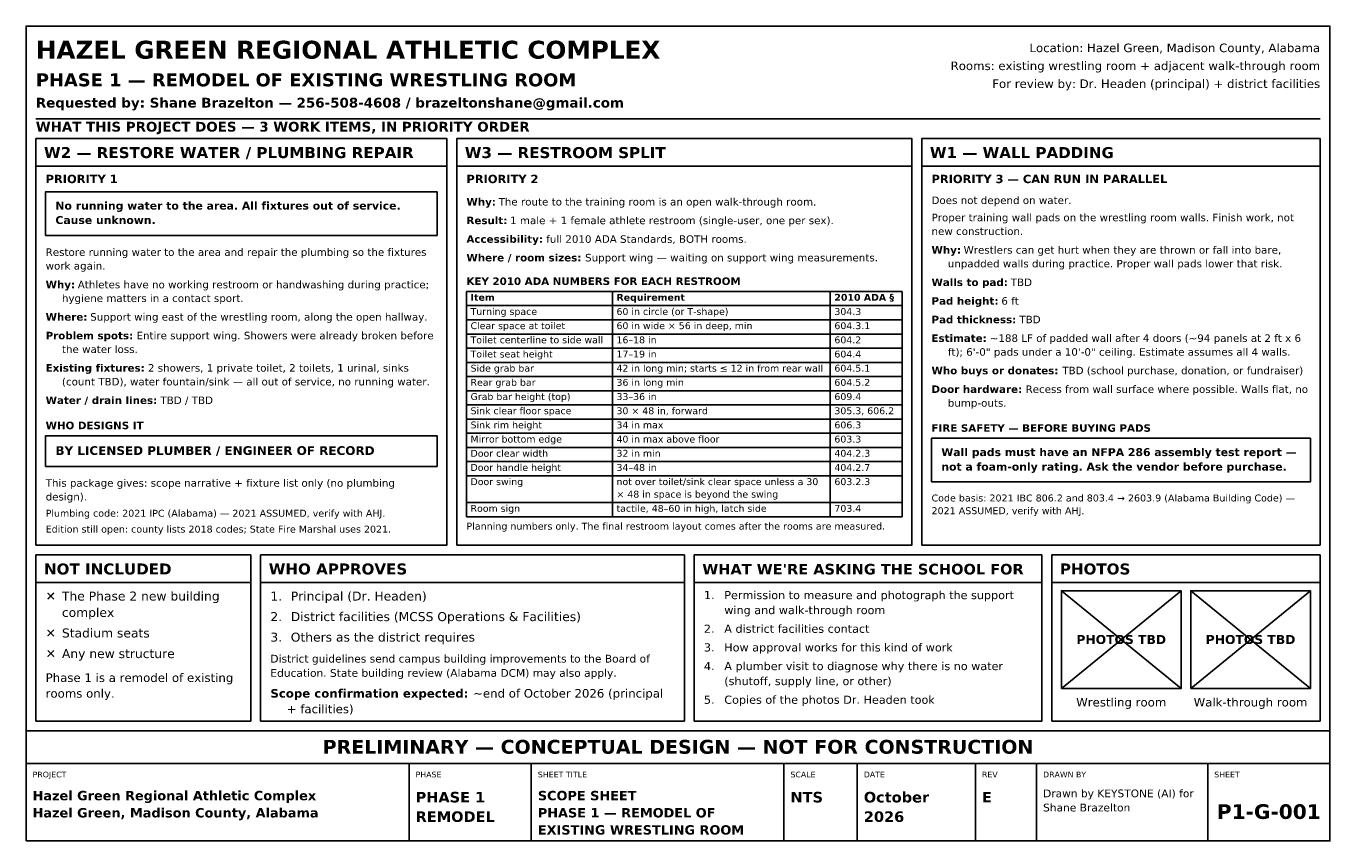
# Model space of a CAD drawing. Header units: inches. Extents: x 0.5 to 16.5, y 0.5 to 10.5.
import ezdxf
from ezdxf.enums import TextEntityAlignment as Align

# ---------------------------------------------------------------- set-up
doc = ezdxf.new("R2010")
doc.units = ezdxf.units.IN
doc.header["$MEASUREMENT"] = 0
doc.layers.add('A-ANNO-TEXT', color=7, linetype='Continuous')
doc.layers.add('G-ANNO-TTLB', color=7, linetype='Continuous')
doc.styles.add('KS-BOLD', font='DejaVuSans-Bold.ttf')
doc.styles.add('KS-REG', font='DejaVuSans.ttf')

msp = doc.modelspace()

# ---------------------------------------------------------------- linework, layer by layer
at = {"layer": 'A-ANNO-TEXT'}
for p, q in [((0.62, 9.36), (16.38, 9.36)), ((0.62, 8.78), (5.664, 8.78)), ((5.784, 8.78), (11.371, 8.78)), ((11.491, 8.78), (16.38, 8.78)), ((5.904, 7.243), (11.251, 7.243)), ((5.904, 7.243), (5.904, 4.479)), ((7.695, 7.243), (7.695, 4.479)), ((10.369, 7.243), (10.369, 4.479)), ((11.251, 7.243), (11.251, 4.479)), ((5.904, 7.069), (11.251, 7.069)), ((5.904, 6.895), (11.251, 6.895)), ((5.904, 6.721), (11.251, 6.721)), ((5.904, 6.547), (11.251, 6.547)), ((5.904, 6.373), (11.251, 6.373)), ((5.904, 6.199), (11.251, 6.199)), ((5.904, 6.025), (11.251, 6.025)), ((5.904, 5.851), (11.251, 5.851)), ((5.904, 5.677), (11.251, 5.677)), ((5.904, 5.503), (11.251, 5.503)), ((5.904, 5.329), (11.251, 5.329)), ((5.904, 5.155), (11.251, 5.155)), ((5.904, 4.981), (11.251, 4.981)), ((5.904, 4.653), (11.251, 4.653)), ((5.904, 4.479), (11.251, 4.479)), ((0.62, 3.67), (3.258, 3.67)), ((3.378, 3.67), (8.578, 3.67)), ((8.698, 3.67), (12.966, 3.67)), ((13.086, 3.67), (16.38, 3.67)), ((13.206, 2.37), (14.673, 3.57)), ((13.206, 3.57), (14.673, 2.37)), ((14.793, 2.37), (16.26, 3.57)), ((14.793, 3.57), (16.26, 2.37))]:
    msp.add_line(p, q, dxfattribs=at)
for points in [[(0.62, 4.13), (5.664, 4.13), (5.664, 9.12), (0.62, 9.12)], [(5.784, 4.13), (11.371, 4.13), (11.371, 9.12), (5.784, 9.12)], [(11.491, 4.13), (16.38, 4.13), (16.38, 9.12), (11.491, 9.12)], [(0.74, 7.931), (5.544, 7.931), (5.544, 8.466), (0.74, 8.466)], [(0.74, 5.097), (5.544, 5.097), (5.544, 5.473), (0.74, 5.473)], [(11.611, 4.905), (16.26, 4.905), (16.26, 5.441), (11.611, 5.441)], [(0.62, 1.97), (3.258, 1.97), (3.258, 4.01), (0.62, 4.01)], [(3.378, 1.97), (8.578, 1.97), (8.578, 4.01), (3.378, 4.01)], [(8.698, 1.97), (12.966, 1.97), (12.966, 4.01), (8.698, 4.01)], [(13.086, 1.97), (16.38, 1.97), (16.38, 4.01), (13.086, 4.01)], [(13.206, 2.37), (14.673, 2.37), (14.673, 3.57), (13.206, 3.57)], [(14.793, 2.37), (16.26, 2.37), (16.26, 3.57), (14.793, 3.57)]]:
    msp.add_lwpolyline(points, close=True, dxfattribs=at)
at = {"layer": 'G-ANNO-TTLB'}
for p, q in [((0.5, 1.45), (16.5, 1.45)), ((5.2, 0.5), (5.2, 1.45)), ((6.7, 0.5), (6.7, 1.45)), ((9.8, 0.5), (9.8, 1.45)), ((10.7, 0.5), (10.7, 1.45)), ((12.15, 0.5), (12.15, 1.45)), ((12.9, 0.5), (12.9, 1.45)), ((15, 0.5), (15, 1.45))]:
    msp.add_line(p, q, dxfattribs=at)
for points in [[(0.5, 0.5), (16.5, 0.5), (16.5, 10.5), (0.5, 10.5)], [(0.5, 1.45), (16.5, 1.45), (16.5, 1.85), (0.5, 1.85)]]:
    msp.add_lwpolyline(points, close=True, dxfattribs=at)

# ---------------------------------------------------------------- texts
at = {"layer": 'A-ANNO-TEXT'}
for s, height, style, p in [('HAZEL GREEN REGIONAL ATHLETIC COMPLEX', 0.22, 'KS-BOLD', (0.62, 10.1)), ('PHASE 1 — REMODEL OF EXISTING WRESTLING ROOM', 0.16, 'KS-BOLD', (0.62, 9.76)), ('Requested by: Shane Brazelton — 256-508-4608 / brazeltonshane@gmail.com', 0.12, 'KS-BOLD', (0.62, 9.5)), ('WHAT THIS PROJECT DOES — 3 WORK ITEMS, IN PRIORITY ORDER', 0.12, 'KS-BOLD', (0.62, 9.205)), ('W2 — RESTORE WATER / PLUMBING REPAIR', 0.135, 'KS-BOLD', (0.72, 8.88)), ('W3 — RESTROOM SPLIT', 0.135, 'KS-BOLD', (5.884, 8.88)), ('W1 — WALL PADDING', 0.135, 'KS-BOLD', (11.591, 8.88)), ('PRIORITY 1', 0.102, 'KS-BOLD', (0.74, 8.573)), ('PRIORITY 2', 0.102, 'KS-BOLD', (5.904, 8.573)), ('PRIORITY 3 — CAN RUN IN PARALLEL', 0.102, 'KS-BOLD', (11.611, 8.573)), ('No running water to the area. All fixtures out of service.', 0.097, 'KS-BOLD', (0.86, 8.248)), ('Why:', 0.092, 'KS-BOLD', (5.904, 8.298)), ('The route to the training room is an open walk-through room.', 0.092, 'KS-REG', (6.298, 8.298)), ('Does not depend on water.', 0.092, 'KS-REG', (11.611, 8.316)), ('Cause unknown.', 0.097, 'KS-BOLD', (0.86, 8.071)), ('Result:', 0.092, 'KS-BOLD', (5.904, 8.069)), ('1 male + 1 female athlete restroom (single-user, one per sex).', 0.092, 'KS-REG', (6.44, 8.069)), ('Proper training wall pads on the wrestling room walls. Finish work, not', 0.092, 'KS-REG', (11.611, 8.105)), ('new construction.', 0.092, 'KS-REG', (11.611, 7.936)), ('Accessibility:', 0.092, 'KS-BOLD', (5.904, 7.84)), ('full 2010 ADA Standards, BOTH rooms.', 0.092, 'KS-REG', (6.883, 7.84)), ('Restore running water to the area and repair the plumbing so the fixtures', 0.092, 'KS-REG', (0.74, 7.68)), ('Where / room sizes:', 0.092, 'KS-BOLD', (5.904, 7.612)), ('Support wing — waiting on support wing measurements.', 0.092, 'KS-REG', (7.36, 7.612)), ('Why:', 0.092, 'KS-BOLD', (11.611, 7.707)), ('Wrestlers can get hurt when they are thrown or fall into bare,', 0.092, 'KS-REG', (12.005, 7.707)), ('work again.', 0.092, 'KS-REG', (0.74, 7.512)), ('unpadded walls during practice. Proper wall pads lower that risk.', 0.092, 'KS-REG', (11.811, 7.539)), ('Why:', 0.092, 'KS-BOLD', (0.74, 7.282)), ('Athletes have no working restroom or handwashing during practice;', 0.092, 'KS-REG', (1.134, 7.282)), ('KEY 2010 ADA NUMBERS FOR EACH RESTROOM', 0.092, 'KS-BOLD', (5.904, 7.323)), ('Walls to pad:', 0.092, 'KS-BOLD', (11.611, 7.31)), ('TBD', 0.092, 'KS-REG', (12.583, 7.31)), ('hygiene matters in a contact sport.', 0.092, 'KS-REG', (0.94, 7.114)), ('Item', 0.084, 'KS-BOLD', (5.954, 7.129)), ('Requirement', 0.084, 'KS-BOLD', (7.745, 7.129)), ('2010 ADA §', 0.084, 'KS-BOLD', (10.419, 7.129)), ('Turning space', 0.084, 'KS-REG', (5.954, 6.955)), ('60 in circle (or T-shape)', 0.084, 'KS-REG', (7.745, 6.955)), ('304.3', 0.084, 'KS-REG', (10.419, 6.955)), ('Pad height:', 0.092, 'KS-BOLD', (11.611, 7.081)), ('6 ft', 0.092, 'KS-REG', (12.468, 7.081)), ('Where:', 0.092, 'KS-BOLD', (0.74, 6.885)), ('Support wing east of the wrestling room, along the open hallway.', 0.092, 'KS-REG', (1.287, 6.885)), ('Pad thickness:', 0.092, 'KS-BOLD', (11.611, 6.853)), ('TBD', 0.092, 'KS-REG', (12.689, 6.853)), ('Problem spots:', 0.092, 'KS-BOLD', (0.74, 6.656)), ('Entire support wing. Showers were already broken before', 0.092, 'KS-REG', (1.855, 6.656)), ('Clear space at toilet', 0.084, 'KS-REG', (5.954, 6.781)), ('60 in wide × 56 in deep, min', 0.084, 'KS-REG', (7.745, 6.781)), ('604.3.1', 0.084, 'KS-REG', (10.419, 6.781)), ('Estimate:', 0.092, 'KS-BOLD', (11.611, 6.624)), ('~188 LF of padded wall after 4 doors (~94 panels at 2 ft x 6', 0.092, 'KS-REG', (12.326, 6.624)), ('the water loss.', 0.092, 'KS-REG', (0.94, 6.488)), ('Toilet centerline to side wall', 0.084, 'KS-REG', (5.954, 6.607)), ('16–18 in', 0.084, 'KS-REG', (7.745, 6.607)), ('604.2', 0.084, 'KS-REG', (10.419, 6.607)), ('Toilet seat height', 0.084, 'KS-REG', (5.954, 6.433)), ('17–19 in', 0.084, 'KS-REG', (7.745, 6.433)), ('604.4', 0.084, 'KS-REG', (10.419, 6.433)), ('ft); 6\'-0" pads under a 10\'-0" ceiling. Estimate assumes all 4 walls.', 0.092, 'KS-REG', (11.811, 6.455)), ('Existing fixtures:', 0.092, 'KS-BOLD', (0.74, 6.259)), ('2 showers, 1 private toilet, 2 toilets, 1 urinal, sinks', 0.092, 'KS-REG', (1.995, 6.259)), ('Side grab bar', 0.084, 'KS-REG', (5.954, 6.259)), ('42 in long min; starts ≤ 12 in from rear wall', 0.084, 'KS-REG', (7.745, 6.259)), ('604.5.1', 0.084, 'KS-REG', (10.419, 6.259)), ('Who buys or donates:', 0.092, 'KS-BOLD', (11.611, 6.227)), ('TBD (school purchase, donation, or fundraiser)', 0.092, 'KS-REG', (13.216, 6.227)), ('(count TBD), water fountain/sink — all out of service, no running water.', 0.092, 'KS-REG', (0.94, 6.09)), ('Rear grab bar', 0.084, 'KS-REG', (5.954, 6.085)), ('36 in long min', 0.084, 'KS-REG', (7.745, 6.085)), ('604.5.2', 0.084, 'KS-REG', (10.419, 6.085)), ('Door hardware:', 0.092, 'KS-BOLD', (11.611, 5.998)), ('Recess from wall surface where possible. Walls flat, no', 0.092, 'KS-REG', (12.765, 5.998)), ('Water / drain lines:', 0.092, 'KS-BOLD', (0.74, 5.862)), ('TBD / TBD', 0.092, 'KS-REG', (2.149, 5.862)), ('Grab bar height (top)', 0.084, 'KS-REG', (5.954, 5.911)), ('33–36 in', 0.084, 'KS-REG', (7.745, 5.911)), ('609.4', 0.084, 'KS-REG', (10.419, 5.911)), ('bump-outs.', 0.092, 'KS-REG', (11.811, 5.829)), ('Sink clear floor space', 0.084, 'KS-REG', (5.954, 5.737)), ('30 × 48 in, forward', 0.084, 'KS-REG', (7.745, 5.737)), ('305.3, 606.2', 0.084, 'KS-REG', (10.419, 5.737)), ('WHO DESIGNS IT', 0.092, 'KS-BOLD', (0.74, 5.553)), ('Sink rim height', 0.084, 'KS-REG', (5.954, 5.563)), ('34 in max', 0.084, 'KS-REG', (7.745, 5.563)), ('606.3', 0.084, 'KS-REG', (10.419, 5.563)), ('FIRE SAFETY — BEFORE BUYING PADS', 0.092, 'KS-BOLD', (11.611, 5.521)), ('Mirror bottom edge', 0.084, 'KS-REG', (5.954, 5.389)), ('40 in max above floor', 0.084, 'KS-REG', (7.745, 5.389)), ('603.3', 0.084, 'KS-REG', (10.419, 5.389)), ('BY LICENSED PLUMBER / ENGINEER OF RECORD', 0.107, 'KS-BOLD', (0.86, 5.237)), ('Door clear width', 0.084, 'KS-REG', (5.954, 5.215)), ('32 in min', 0.084, 'KS-REG', (7.745, 5.215)), ('404.2.3', 0.084, 'KS-REG', (10.419, 5.215)), ('Wall pads must have an NFPA 286 assembly test report —', 0.097, 'KS-BOLD', (11.731, 5.223)), ('Door handle height', 0.084, 'KS-REG', (5.954, 5.041)), ('34–48 in', 0.084, 'KS-REG', (7.745, 5.041)), ('404.2.7', 0.084, 'KS-REG', (10.419, 5.041)), ('not a foam-only rating. Ask the vendor before purchase.', 0.097, 'KS-BOLD', (11.731, 5.045)), ('This package gives: scope narrative + fixture list only (no plumbing', 0.092, 'KS-REG', (0.74, 4.847)), ('Door swing', 0.084, 'KS-REG', (5.954, 4.867)), ('not over toilet/sink clear space unless a 30', 0.084, 'KS-REG', (7.745, 4.867)), ('× 48 in space is beyond the swing', 0.084, 'KS-REG', (7.745, 4.713)), ('603.2.3', 0.084, 'KS-REG', (10.419, 4.867)), ('design).', 0.092, 'KS-REG', (0.74, 4.678)), ('Code basis: 2021 IBC 806.2 and 803.4 → 2603.9 (Alabama Building Code) —', 0.085, 'KS-REG', (11.611, 4.666)), ('Plumbing code: 2021 IPC (Alabama) — 2021 ASSUMED, verify with AHJ.', 0.085, 'KS-REG', (0.74, 4.479)), ('Room sign', 0.084, 'KS-REG', (5.954, 4.539)), ('tactile, 48–60 in high, latch side', 0.084, 'KS-REG', (7.745, 4.539)), ('703.4', 0.084, 'KS-REG', (10.419, 4.539)), ('2021 ASSUMED, verify with AHJ.', 0.085, 'KS-REG', (11.611, 4.51)), ('Edition still open: county lists 2018 codes; State Fire Marshal uses 2021.', 0.085, 'KS-REG', (0.74, 4.284)), ('Planning numbers only. The final restroom layout comes after the rooms are measured.', 0.085, 'KS-REG', (5.904, 4.32)), ('NOT INCLUDED', 0.135, 'KS-BOLD', (0.72, 3.77)), ('WHO APPROVES', 0.135, 'KS-BOLD', (3.478, 3.77)), ("WHAT WE'RE ASKING THE SCHOOL FOR", 0.13, 'KS-BOLD', (8.798, 3.77)), ('PHOTOS', 0.135, 'KS-BOLD', (13.186, 3.77)), ('✕', 0.11, 'KS-REG', (0.74, 3.45)), ('The Phase 2 new building', 0.11, 'KS-REG', (0.94, 3.45)), ('1.', 0.11, 'KS-REG', (3.498, 3.45)), ('Principal (Dr. Headen)', 0.11, 'KS-REG', (3.748, 3.45)), ('1.', 0.1, 'KS-REG', (8.818, 3.467)), ('Permission to measure and photograph the support', 0.1, 'KS-REG', (9.068, 3.467)), ('complex', 0.11, 'KS-REG', (0.94, 3.249)), ('wing and walk-through room', 0.1, 'KS-REG', (9.068, 3.283)), ('2.', 0.11, 'KS-REG', (3.498, 3.198)), ('District facilities (MCSS Operations & Facilities)', 0.11, 'KS-REG', (3.748, 3.198)), ('✕', 0.11, 'KS-REG', (0.74, 2.997)), ('Stadium seats', 0.11, 'KS-REG', (0.94, 2.997)), ('3.', 0.11, 'KS-REG', (3.498, 2.946)), ('Others as the district requires', 0.11, 'KS-REG', (3.748, 2.946)), ('2.', 0.1, 'KS-REG', (8.818, 3.054)), ('A district facilities contact', 0.1, 'KS-REG', (9.068, 3.054)), ('3.', 0.1, 'KS-REG', (8.818, 2.825)), ('How approval works for this kind of work', 0.1, 'KS-REG', (9.068, 2.825)), ('✕', 0.11, 'KS-REG', (0.74, 2.744)), ('Any new structure', 0.11, 'KS-REG', (0.94, 2.744)), ('District guidelines send campus building improvements to the Board of', 0.095, 'KS-REG', (3.498, 2.689)), ('Phase 1 is a remodel of existing', 0.105, 'KS-REG', (0.74, 2.451)), ('Education. State building review (Alabama DCM) may also apply.', 0.095, 'KS-REG', (3.498, 2.514)), ('4.', 0.1, 'KS-REG', (8.818, 2.596)), ('A plumber visit to diagnose why there is no water', 0.1, 'KS-REG', (9.068, 2.596)), ('(shutoff, supply line, or other)', 0.1, 'KS-REG', (9.068, 2.412)), ('rooms only.', 0.105, 'KS-REG', (0.74, 2.258)), ('Scope confirmation expected:', 0.105, 'KS-BOLD', (3.498, 2.259)), ('~end of October 2026 (principal', 0.105, 'KS-REG', (5.985, 2.259)), ('5.', 0.1, 'KS-REG', (8.818, 2.183)), ('Copies of the photos Dr. Headen took', 0.1, 'KS-REG', (9.068, 2.183)), ('+ facilities)', 0.105, 'KS-REG', (3.698, 2.067))]:
    msp.add_text(s, height=height, dxfattribs=dict(at, style=style)).set_placement(p)
at = {"layer": 'A-ANNO-TEXT', "style": 'KS-REG'}
for s, p in [('Location: Hazel Green, Madison County, Alabama', (16.38, 10.18)), ('Rooms: existing wrestling room + adjacent walk-through room', (16.38, 9.96)), ('For review by: Dr. Headen (principal) + district facilities', (16.38, 9.74))]:
    msp.add_text(s, height=0.105, dxfattribs=at).set_placement(p, align=Align.RIGHT)
at = {"layer": 'A-ANNO-TEXT'}
for s, height, style, p in [('PHOTOS TBD', 0.11, 'KS-BOLD', (13.939, 2.917)), ('PHOTOS TBD', 0.11, 'KS-BOLD', (15.526, 2.917)), ('Wrestling room', 0.105, 'KS-REG', (13.939, 2.15)), ('Walk-through room', 0.105, 'KS-REG', (15.526, 2.15))]:
    msp.add_text(s, height=height, dxfattribs=dict(at, style=style)).set_placement(p, align=Align.CENTER)
at = {"layer": 'G-ANNO-TTLB', "style": 'KS-BOLD'}
for s, height, p in [('PRELIMINARY — CONCEPTUAL DESIGN — NOT FOR CONSTRUCTION', 0.17, (8.5, 1.57)), ('P1-G-001', 0.18, (15.75, 0.77))]:
    msp.add_text(s, height=height, dxfattribs=at).set_placement(p, align=Align.CENTER)
at = {"layer": 'G-ANNO-TTLB'}
for s, height, style, p in [('PROJECT', 0.07, 'KS-REG', (0.58, 1.28)), ('PHASE', 0.07, 'KS-REG', (5.28, 1.28)), ('SHEET TITLE', 0.07, 'KS-REG', (6.78, 1.28)), ('SCALE', 0.07, 'KS-REG', (9.88, 1.28)), ('DATE', 0.07, 'KS-REG', (10.78, 1.28)), ('REV', 0.07, 'KS-REG', (12.23, 1.28)), ('DRAWN BY', 0.07, 'KS-REG', (12.98, 1.28)), ('SHEET', 0.07, 'KS-REG', (15.08, 1.28)), ('Hazel Green Regional Athletic Complex', 0.115, 'KS-BOLD', (0.58, 0.999)), ('Drawn by KEYSTONE (AI) for', 0.095, 'KS-REG', (12.98, 1.036)), ('PHASE 1', 0.13, 'KS-BOLD', (5.28, 0.972)), ('SCOPE SHEET', 0.115, 'KS-BOLD', (6.78, 0.999)), ('NTS', 0.13, 'KS-BOLD', (9.88, 0.972)), ('October', 0.13, 'KS-BOLD', (10.78, 0.972)), ('E', 0.13, 'KS-BOLD', (12.23, 0.972)), ('Shane Brazelton', 0.095, 'KS-REG', (12.98, 0.862)), ('Hazel Green, Madison County, Alabama', 0.115, 'KS-BOLD', (0.58, 0.788)), ('REMODEL', 0.13, 'KS-BOLD', (5.28, 0.733)), ('PHASE 1 — REMODEL OF', 0.115, 'KS-BOLD', (6.78, 0.788)), ('2026', 0.13, 'KS-BOLD', (10.78, 0.733)), ('EXISTING WRESTLING ROOM', 0.115, 'KS-BOLD', (6.78, 0.578))]:
    msp.add_text(s, height=height, dxfattribs=dict(at, style=style)).set_placement(p)

doc.saveas('drawing.dxf')
